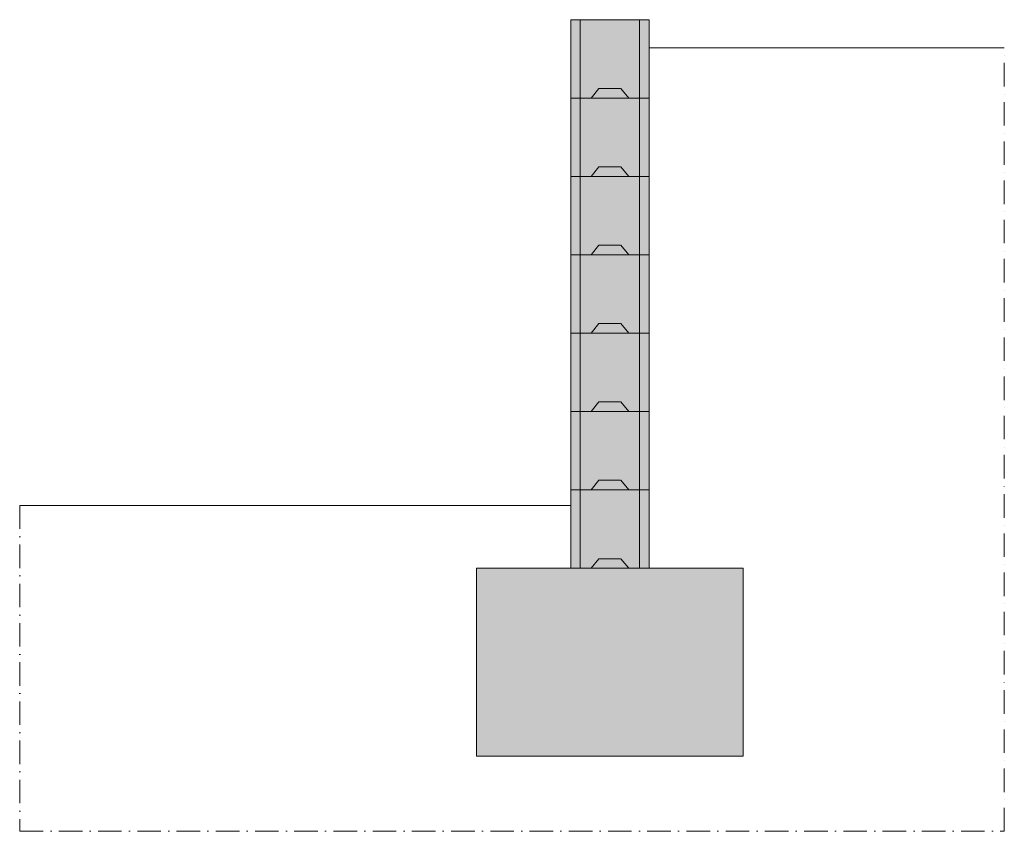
# Model space of a CAD drawing. Header units: millimetres. Extents: x -27650 to 9270, y -105989 to -87594.
# Tile 11 of 15: x 5689 to 8830, y -95571 to -92981. Entities that reach past the tile are written whole.
import ezdxf

# ---------------------------------------------------------------- set-up
doc = ezdxf.new("R2010")
doc.units = ezdxf.units.MM
doc.linetypes.add('Cerchovana_1', pattern=[125, 75, -25, 0, -25])
doc.layers.add('XR$1$(Z17) - ZÁBRADLÍ OPĚRNÁ ZEĎ - CELEK 1_50_1', color=7, linetype='Continuous', lineweight=25)

msp = doc.modelspace()

# ---------------------------------------------------------------- hatches: boundary and pattern name
at = {"layer": 'XR$1$(Z17) - ZÁBRADLÍ OPĚRNÁ ZEĎ - CELEK 1_50_1', "linetype": 'Continuous', "lineweight": 13}
msp.add_hatch(color=253, dxfattribs=at).paths.add_polyline_path([(7146.7, -95331.3), (7996.7, -95331.3), (7996.7, -94731.3), (7696.7, -94731.3), (7696.7, -92981.3), (7446.7, -92981.3), (7446.7, -94731.3), (7146.7, -94731.3)])

# ---------------------------------------------------------------- linework, layer by layer
at = {"layer": 'XR$1$(Z17) - ZÁBRADLÍ OPĚRNÁ ZEĎ - CELEK 1_50_1', "color": 7, "linetype": 'Continuous', "lineweight": 13}
for p, q in [((7446.7, -92981.3), (7696.7, -92981.3)), ((7446.7, -93481.3), (7446.7, -92981.3)), ((7476.7, -92981.3), (7476.7, -94731.3)), ((7666.7, -92981.3), (7666.7, -94731.3)), ((7696.7, -92981.3), (7696.7, -93481.3)), ((7696.7, -93071.3), (8829.7, -93071.3)), ((7446.7, -93231.3), (7696.7, -93231.3)), ((7511.7, -93231.3), (7536.7, -93201.3)), ((7536.7, -93201.3), (7605.4, -93201.3)), ((7631.7, -93231.3), (7606.7, -93201.3)), ((7511.7, -93481.3), (7536.7, -93451.3)), ((7536.7, -93451.3), (7605.4, -93451.3)), ((7631.7, -93481.3), (7606.7, -93451.3)), ((7696.7, -93481.3), (7446.7, -93481.3)), ((7446.7, -94731.3), (7446.7, -93481.3)), ((7446.7, -93481.3), (7696.7, -93481.3)), ((7696.7, -93481.3), (7696.7, -94731.3)), ((7511.7, -93731.3), (7536.7, -93701.3)), ((7536.7, -93701.3), (7605.4, -93701.3)), ((7631.7, -93731.3), (7606.7, -93701.3)), ((7446.7, -93731.3), (7696.7, -93731.3)), ((7511.7, -93981.3), (7536.7, -93951.3)), ((7536.7, -93951.3), (7605.4, -93951.3)), ((7631.7, -93981.3), (7606.7, -93951.3)), ((7446.7, -93981.3), (7696.7, -93981.3)), ((7511.7, -94231.3), (7536.7, -94201.3)), ((7536.7, -94201.3), (7605.4, -94201.3)), ((7631.7, -94231.3), (7606.7, -94201.3)), ((7446.7, -94231.3), (7696.7, -94231.3)), ((7511.7, -94481.3), (7536.7, -94451.3)), ((7536.7, -94451.3), (7605.4, -94451.3)), ((7631.7, -94481.3), (7606.7, -94451.3)), ((7446.7, -94481.3), (7696.7, -94481.3)), ((5689.5, -94531.3), (7446.7, -94531.3)), ((7511.7, -94731.3), (7536.7, -94701.3)), ((7536.7, -94701.3), (7605.4, -94701.3)), ((7631.7, -94731.3), (7606.7, -94701.3)), ((7146.7, -94731.3), (7146.7, -95331.3)), ((7996.7, -94731.3), (7146.7, -94731.3)), ((7696.7, -94731.3), (7446.7, -94731.3)), ((7996.7, -95331.3), (7996.7, -94731.3)), ((7146.7, -95331.3), (7996.7, -95331.3))]:
    msp.add_line(p, q, dxfattribs=at)
at = {"layer": 'XR$1$(Z17) - ZÁBRADLÍ OPĚRNÁ ZEĎ - CELEK 1_50_1', "color": 5, "linetype": 'Cerchovana_1', "lineweight": 13}
for p, q in [((8829.7, -95571.3), (8829.7, -93071.3)), ((5689.5, -94531.3), (5689.5, -95571.3)), ((5689.5, -95571.3), (8829.7, -95571.3))]:
    msp.add_line(p, q, dxfattribs=at)

doc.saveas('drawing.dxf')
